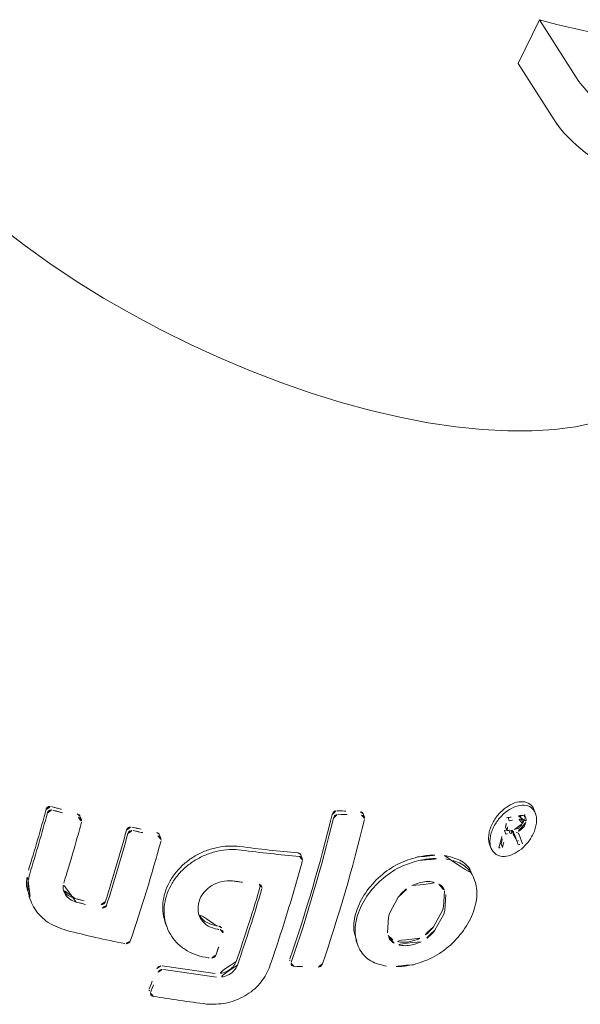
# Model space of a CAD drawing. Extents: x 5459245 to 5462690, y 5971016 to 5972523.
# Tile 113 of 136: x 5462451.5383 to 5462451.6219, y 5972213.1986 to 5972213.3453. Entities that reach past the tile are written whole.
import ezdxf

# ---------------------------------------------------------------- set-up
doc = ezdxf.new("R2010")
doc.units = 0
doc.layers.add('A_MAŁA ARCHITEKTURA', color=195, linetype='CONTINUOUS', lineweight=9)

# ---------------------------------------------------------------- blocks, each defined once
blk = doc.blocks.new('A$C43995eb0')
at = {"layer": 'A_MAŁA ARCHITEKTURA', "linetype": 'Continuous'}
for p, q in [((2309.51, -1012.66), (2309.89, -1012.25)), ((2304.99, -1012.57), (2304.62, -1012.98)), ((2308.73, -1013.49), (2309.1, -1013.08)), ((2308.75, -1013.87), (2308.78, -1013.56)), ((2308.78, -1013.56), (2309.1, -1013.08)), ((2309.58, -1013.54), (2309.2, -1013.95)), ((2306.84, -1013.86), (2306.46, -1014.27)), ((2308.85, -1014.74), (2309.2, -1014.36)), ((2309.02, -1014.97), (2309.36, -1014.61)), ((2309.2, -1014.36), (2309.36, -1014.61)), ((2309.35, -1015.52), (2309.73, -1015.11)), ((2311.34, -1015.07), (2311.71, -1014.66)), ((2307.39, -1015.94), (2307.72, -1015.58)), ((2308.83, -1015.64), (2309.21, -1015.23)), ((2312.17, -1016.58), (2312.55, -1016.17)), ((2317.94, -1016.15), (2317.56, -1016.56)), ((2321.81, -1019), (2323.99, -1018.05)), ((2323.99, -1018.05), (2324.55, -1017.95)), ((2324.55, -1017.95), (2327.3, -1018.02)), ((2321.44, -1019.41), (2323.61, -1018.46)), ((2323.61, -1018.46), (2324.17, -1018.36)), ((2324.17, -1018.36), (2326.92, -1018.43)), ((2331.4, -1022.93), (2331.17, -1023.83)), ((2328.15, -1025.18), (2325.39, -1025.12)), ((2328.71, -1025.08), (2328.15, -1025.18)), ((2330.87, -1024.14), (2328.71, -1025.08)), ((2334.05, -1027.75), (2334.43, -1027.34)), ((2317.08, -1035.03), (2316.7, -1035.44)), ((2326.77, -1040.47), (2326.39, -1040.89)), ((2347.94, -1044.23), (2350.51, -1051.78)), ((2348.32, -1043.82), (2350.89, -1051.37)), ((2344.67, -1054.21), (2345.04, -1053.8)), ((2204.84, -1056.61), (2199.41, -1065.89)), ((2212.09, -1056.45), (2206.65, -1065.73)), ((2333.69, -1060.59), (2333.31, -1061.01)), ((2206.65, -1065.73), (2199.41, -1065.89)), ((2336.63, -1072.4), (2336.25, -1072.81)), ((2350.37, -1074.11), (2350.75, -1073.7))]:
    blk.add_line(p, q, dxfattribs=at)
at = {"layer": 'A_MAŁA ARCHITEKTURA', "linetype": 'Continuous', "flags": 128}
for points in [[(2309.89, -1012.25), (2309.79, -1012.35), (2309.69, -1012.46), (2309.6, -1012.56), (2309.5, -1012.66), (2309.4, -1012.76), (2309.3, -1012.87), (2309.2, -1012.97), (2309.1, -1013.08)], [(2309.51, -1012.66), (2309.42, -1012.76), (2309.32, -1012.87), (2309.22, -1012.97), (2309.12, -1013.07), (2309.07, -1013.13)], [(2309.7, -1013.41), (2309.77, -1013.33), (2309.85, -1013.25), (2309.92, -1013.17), (2310, -1013.09), (2310.08, -1013.01), (2310.15, -1012.94), (2310.23, -1012.86), (2310.3, -1012.78)], [(2249.07, -1031.17), (2250.95, -1033.48), (2252.75, -1036.1), (2254.48, -1039.01), (2256.12, -1042.21), (2257.66, -1045.67), (2259.09, -1049.38), (2260.41, -1053.31), (2261.61, -1057.45), (2262.68, -1061.77), (2263.62, -1066.25), (2264.42, -1070.86), (2265.07, -1075.59), (2265.59, -1080.4), (2265.95, -1085.27), (2266.16, -1090.18), (2266.22, -1095.09), (2266.13, -1099.99), (2265.89, -1104.84), (2265.5, -1109.62), (2264.96, -1114.31), (2264.27, -1118.87), (2263.45, -1123.29)]]:
    blk.add_lwpolyline(points, dxfattribs=at)
at = {"layer": 'A_MAŁA ARCHITEKTURA', "linetype": 'Continuous'}
for centre, radius, start, end in [((2242.83, -1064.78), 85.19, 37.6241, 38.0743), ((2242.45, -1065.2), 85.19, 37.6241, 38.0743), ((2235.16, -1068.69), 89.44, 35.9884, 37.137), ((2236.03, -1068.19), 88.93, 36.276, 37.1002), ((2366.37, -1261.54), 252.36, 102.4348, 103.4828), ((2236.89, -1068.21), 89.65, 36.2243, 36.959), ((2364.8, -1257.43), 248.18, 102.4408, 102.9107), ((2236.7, -1068.51), 90.47, 36.1745, 36.5674), ((2365.18, -1257.02), 248.18, 102.4408, 102.9107), ((2236.91, -1069.44), 92.17, 36.0286, 36.1454), ((2236.94, -1069.28), 92.6, 35.8131, 36.145), ((2366.29, -1263.5), 254.43, 103.051, 103.3968), ((2366.67, -1263.08), 254.43, 103.051, 103.3968), ((2236, -1069.15), 90.86, 36.1749, 36.3675), ((2374.41, -1274.07), 245.91, 98.1857, 103.4112), ((2201.86, -1095.69), 152.66, 23.7173, 25.0253), ((2182.44, -1098.78), 148.69, 23.8309, 25.1726), ((2376.27, -1280.78), 248.01, 98.1922, 103.3714), ((2376.65, -1280.37), 248.01, 98.1922, 103.3714), ((2182.06, -1099.19), 148.69, 23.8309, 25.1726), ((2167.24, -1106.53), 171.88, 19.356, 22.2659), ((2167.62, -1106.11), 171.88, 19.356, 22.2659), ((2376.05, -1269.33), 229.18, 97.8048, 100.7986), ((2376.43, -1268.92), 229.18, 97.8048, 100.7986), ((2192.06, -1046.9), 22.19, 334.5026, 9.5538), ((2167.07, -1107.06), 177.45, 19.3707, 20.6538), ((2180.64, -1106.13), 183.05, 17.5642, 20.061), ((2102.59, -1085.09), 98.7, 11.2188, 23.7028), ((2376.05, -1261.33), 218.1, 98.0635, 98.9467), ((2175.42, -1106.33), 181.17, 19.3732, 19.4881), ((2170.42, -1107.46), 181.37, 19.3726, 19.4873), ((2170.8, -1107.05), 181.37, 19.3726, 19.4873), ((2188.61, -1048.32), 18.22, 332.9545, 356.5402), ((2374.62, -1239.69), 189.2, 96.007, 96.9833), ((2374.24, -1240.11), 189.2, 96.007, 96.9833), ((2383.16, -1294.04), 238.73, 98.1321, 101.8867), ((2153.14, -1113.19), 204.48, 13.0855, 15.5884), ((2140.23, -1115.33), 200.31, 14.4822, 15.5687), ((2140.6, -1114.92), 200.31, 14.4822, 15.5687), ((2385.8, -1305.64), 245.57, 99.2672, 101.8689), ((2385.43, -1306.05), 245.57, 99.2672, 101.8689), ((2145.8, -1114.9), 207.1, 13.0985, 14.1662), ((2146.18, -1114.48), 207.1, 13.0985, 14.1662), ((2387.55, -1312.47), 245.51, 99.6947, 101.8977), ((2130.78, -1117.6), 210.02, 11.0684, 12.1474), ((2131.16, -1117.19), 210.02, 11.0684, 12.1474), ((2387.77, -1315.06), 242.5, 99.7047, 101.9363), ((2388.15, -1314.65), 242.5, 99.7047, 101.9363)]:
    blk.add_arc(centre, radius, start, end, dxfattribs=at)
for points, knots in [([(2312.28, -1016.42), (2312.08, -1016.55), (2311.7, -1016.81), (2310.95, -1017.06), (2310.15, -1017.21), (2309.02, -1017.24), (2307.61, -1016.99), (2306.17, -1016.34), (2305.07, -1015.45), (2304.46, -1014.4), (2304.44, -1013.46), (2304.8, -1012.77), (2305.24, -1012.31), (2305.85, -1011.93), (2306.58, -1011.66), (2307.4, -1011.52), (2308.53, -1011.48), (2309.94, -1011.72), (2311.39, -1012.35), (2312.49, -1013.25), (2313.01, -1014.14), (2313.11, -1014.89), (2313.01, -1015.44), (2312.76, -1015.97), (2312.44, -1016.27), (2312.28, -1016.42)], [0, 0, 0, 0, 0.031344, 0.062532, 0.093803, 0.125143, 0.18746, 0.250059, 0.312384, 0.374662, 0.436777, 0.468112, 0.499312, 0.530623, 0.561946, 0.593296, 0.62481, 0.687375, 0.749906, 0.812436, 0.874735, 0.906014, 0.937359, 0.968627, 1, 1, 1, 1]), ([(2312.16, -1016.56), (2312.08, -1016.66), (2311.86, -1016.91), (2311.31, -1017.22), (2310.58, -1017.48), (2309.76, -1017.62), (2308.64, -1017.65), (2307.23, -1017.4), (2305.79, -1016.75), (2304.7, -1015.86), (2304.07, -1014.8), (2304.08, -1013.88), (2304.35, -1013.27), (2304.57, -1013.06), (2304.63, -1013)], [0, 0, 0, 0, 0.0364774, 0.0990774, 0.1619155, 0.2247117, 0.2872909, 0.4124163, 0.5374878, 0.6623745, 0.7869692, 0.9113589, 0.9738019, 1, 1, 1, 1]), ([(2305.86, -1013.99), (2305.88, -1013.96), (2305.95, -1013.87), (2306.16, -1013.75), (2306.35, -1013.7), (2306.45, -1013.67)], [0, 0, 0, 0, 0.187116, 0.59308, 1, 1, 1, 1]), ([(2306.46, -1014.69), (2306.37, -1014.56), (2306.18, -1014.3), (2306.04, -1013.95), (2306.13, -1013.67), (2306.3, -1013.49), (2306.53, -1013.34), (2306.73, -1013.29), (2306.83, -1013.26)], [0, 0, 0, 0, 0.250604, 0.499509, 0.62436, 0.749471, 0.874588, 1, 1, 1, 1]), ([(2306.45, -1013.67), (2306.54, -1013.65), (2306.73, -1013.62), (2307.02, -1013.62), (2307.22, -1013.64), (2307.31, -1013.67), (2307.32, -1013.67)], [0, 0, 0, 0, 0.323523, 0.648253, 0.972434, 1, 1, 1, 1]), ([(2307.16, -1013.69), (2307.11, -1013.71), (2306.99, -1013.74), (2306.85, -1013.83), (2306.77, -1013.94), (2306.73, -1014.11), (2306.79, -1014.32), (2306.9, -1014.48), (2306.95, -1014.55)], [0, 0, 0, 0, 0.125005, 0.249629, 0.374612, 0.499949, 0.749343, 1, 1, 1, 1]), ([(2306.83, -1013.26), (2306.92, -1013.24), (2307.1, -1013.21), (2307.39, -1013.21), (2307.68, -1013.25), (2308.03, -1013.35), (2308.41, -1013.56), (2308.64, -1013.77), (2308.75, -1013.87)], [0, 0, 0, 0, 0.124959, 0.250384, 0.375597, 0.500572, 0.749726, 1, 1, 1, 1]), ([(2308.53, -1014.3), (2308.46, -1014.21), (2308.32, -1014.04), (2308.08, -1013.84), (2307.83, -1013.72), (2307.61, -1013.67), (2307.38, -1013.65), (2307.24, -1013.68), (2307.16, -1013.69)], [0, 0, 0, 0, 0.250609, 0.497863, 0.622976, 0.748938, 0.87435, 1, 1, 1, 1]), ([(2309.7, -1013.41), (2309.56, -1013.55), (2309.35, -1013.78), (2309.16, -1014.11), (2309.19, -1014.28), (2309.2, -1014.36)], [0, 0, 0, 0, 0.5016404, 0.769801, 1, 1, 1, 1]), ([(2306.46, -1014.28), (2306.44, -1014.3), (2306.39, -1014.37), (2306.35, -1014.47), (2306.38, -1014.55), (2306.39, -1014.59)], [0, 0, 0, 0, 0.286843, 0.674905, 1, 1, 1, 1]), ([(2309.21, -1013.95), (2309.11, -1014.06), (2308.94, -1014.23), (2308.78, -1014.52), (2308.81, -1014.69), (2308.83, -1014.78)], [0, 0, 0, 0, 0.415426, 0.729977, 1, 1, 1, 1]), ([(2317.1, -1021.42), (2316.89, -1020.61), (2316.47, -1019), (2317.22, -1016.77), (2319.01, -1015.04), (2321.74, -1014.06), (2324.99, -1014.02), (2328.26, -1014.84), (2331.23, -1016.39), (2332.62, -1017.82), (2333.32, -1018.53)], [0, 0, 0, 0, 0.125047, 0.249774, 0.37459, 0.499526, 0.624535, 0.74948, 0.874322, 1, 1, 1, 1]), ([(2316.72, -1021.83), (2316.52, -1021.03), (2316.13, -1019.44), (2316.57, -1017.59), (2317.43, -1016.85), (2317.66, -1016.66)], [0, 0, 0, 0, 0.423698, 0.846808, 1, 1, 1, 1]), ([(2327.3, -1018.02), (2327.75, -1018.12), (2328.65, -1018.32), (2329.39, -1018.81), (2329.76, -1019.06)], [0, 0, 0, 0, 0.499852, 1, 1, 1, 1]), ([(2320.9, -1020.63), (2320.94, -1020.31), (2321.02, -1019.68), (2321.55, -1019.22), (2321.81, -1019)], [0, 0, 0, 0, 0.500147, 1, 1, 1, 1]), ([(2326.92, -1018.43), (2327.37, -1018.53), (2328.27, -1018.73), (2329.01, -1019.22), (2329.38, -1019.47)], [0, 0, 0, 0, 0.499852, 1, 1, 1, 1]), ([(2329.38, -1019.47), (2329.68, -1019.72), (2330.28, -1020.23), (2330.91, -1021.1), (2331.33, -1022.02), (2331.38, -1022.63), (2331.4, -1022.93)], [0, 0, 0, 0, 0.250886, 0.500258, 0.750421, 1, 1, 1, 1]), ([(2329.76, -1019.06), (2330.06, -1019.31), (2330.65, -1019.81), (2331.28, -1020.69), (2331.7, -1021.61), (2331.75, -1022.22), (2331.78, -1022.52)], [0, 0, 0, 0, 0.250886, 0.500258, 0.750421, 1, 1, 1, 1]), ([(2333.32, -1018.53), (2333.75, -1019.09), (2334.59, -1020.2), (2335.09, -1021.4), (2335.34, -1021.99)], [0, 0, 0, 0, 0.5, 1, 1, 1, 1]), ([(2322.92, -1024.09), (2322.63, -1023.84), (2322.03, -1023.33), (2321.4, -1022.46), (2320.98, -1021.54), (2320.93, -1020.93), (2320.9, -1020.63)], [0, 0, 0, 0, 0.250882, 0.500254, 0.750417, 1, 1, 1, 1]), ([(2318.75, -1025.28), (2318.33, -1024.72), (2317.48, -1023.59), (2316.98, -1022.41), (2316.72, -1021.83)], [0, 0, 0, 0, 0.4998, 1, 1, 1, 1]), ([(2319.13, -1024.87), (2318.7, -1024.31), (2317.86, -1023.18), (2317.35, -1022), (2317.1, -1021.42)], [0, 0, 0, 0, 0.5, 1, 1, 1, 1]), ([(2335.34, -1021.99), (2335.54, -1022.81), (2335.94, -1024.45), (2335.14, -1026.72), (2333.33, -1028.47), (2330.61, -1029.45), (2327.39, -1029.48), (2324.15, -1028.63), (2321.2, -1027.05), (2319.82, -1025.6), (2319.13, -1024.87)], [0, 0, 0, 0, 0.125016, 0.249824, 0.374684, 0.499623, 0.624623, 0.749538, 0.874347, 1, 1, 1, 1]), ([(2331.78, -1022.52), (2331.74, -1022.84), (2331.65, -1023.48), (2331.13, -1023.92), (2330.87, -1024.14)], [0, 0, 0, 0, 0.500457, 1, 1, 1, 1]), ([(2333.96, -1027.66), (2333.6, -1028.05), (2332.71, -1029.05), (2330.21, -1029.84), (2327.02, -1029.89), (2323.77, -1029.04), (2320.82, -1027.46), (2319.44, -1026.01), (2318.75, -1025.28)], [0, 0, 0, 0, 0.113745, 0.29082, 0.467981, 0.645022, 0.821913, 1, 1, 1, 1]), ([(2325.39, -1025.12), (2324.94, -1025.02), (2324.04, -1024.83), (2323.3, -1024.34), (2322.92, -1024.09)], [0, 0, 0, 0, 0.499568, 1, 1, 1, 1]), ([(2339.4, -1030.66), (2339.43, -1030.66), (2339.51, -1030.65), (2339.66, -1030.68), (2339.86, -1030.75), (2340.07, -1030.91), (2340.15, -1031.04), (2340.19, -1031.11)], [0, 0, 0, 0, 0.125404, 0.250614, 0.50014, 0.749775, 1, 1, 1, 1]), ([(2316.63, -1035.94), (2316.61, -1035.87), (2316.57, -1035.77), (2316.59, -1035.63), (2316.63, -1035.53), (2316.67, -1035.47), (2316.7, -1035.44), (2316.7, -1035.44)], [0, 0, 0, 0, 0.396589, 0.596186, 0.795226, 0.994299, 1, 1, 1, 1]), ([(2317.01, -1035.53), (2316.98, -1035.46), (2316.95, -1035.35), (2316.97, -1035.21), (2317.01, -1035.12), (2317.07, -1035.03), (2317.18, -1034.93), (2317.3, -1034.89), (2317.37, -1034.86)], [0, 0, 0, 0, 0.249137, 0.374523, 0.499561, 0.624866, 0.750155, 1, 1, 1, 1]), ([(2341.19, -1035.17), (2341.17, -1035.19), (2341.11, -1035.27), (2341.01, -1035.29), (2340.94, -1035.31)], [0, 0, 0, 0, 0.320417, 1, 1, 1, 1]), ([(2341.63, -1034.28), (2341.65, -1034.35), (2341.69, -1034.5), (2341.65, -1034.69), (2341.52, -1034.84), (2341.38, -1034.88), (2341.31, -1034.9)], [0, 0, 0, 0, 0.249767, 0.499596, 0.749427, 1, 1, 1, 1]), ([(2343.55, -1037.45), (2341.8, -1037.7), (2338.26, -1038.21), (2332.75, -1039.17), (2328.96, -1039.93), (2327.05, -1040.32)], [0, 0, 0, 0, 0.3296796, 0.6630085, 1, 1, 1, 1]), ([(2343.55, -1037.45), (2344.45, -1037.43), (2346.24, -1037.4), (2348.98, -1038.67), (2351.31, -1040.71), (2352.16, -1042.46), (2352.59, -1043.34)], [0, 0, 0, 0, 0.250055, 0.49988, 0.74921, 1, 1, 1, 1]), ([(2318.92, -1039.5), (2318.84, -1039.51), (2318.67, -1039.53), (2318.42, -1039.46), (2318.2, -1039.31), (2318.12, -1039.18), (2318.07, -1039.11)], [0, 0, 0, 0, 0.249732, 0.499623, 0.749453, 1, 1, 1, 1]), ([(2319.3, -1039.09), (2319.21, -1039.1), (2319.05, -1039.12), (2318.79, -1039.04), (2318.57, -1038.9), (2318.49, -1038.77), (2318.45, -1038.7)], [0, 0, 0, 0, 0.249732, 0.499623, 0.749453, 1, 1, 1, 1]), ([(2326.31, -1041.4), (2326.29, -1041.33), (2326.25, -1041.18), (2326.29, -1041), (2326.37, -1040.92), (2326.4, -1040.89)], [0, 0, 0, 0, 0.397277, 0.794658, 1, 1, 1, 1]), ([(2326.69, -1040.99), (2326.67, -1040.91), (2326.63, -1040.77), (2326.69, -1040.56), (2326.83, -1040.39), (2326.98, -1040.34), (2327.05, -1040.32)], [0, 0, 0, 0, 0.24974, 0.499545, 0.749445, 1, 1, 1, 1]), ([(2344.93, -1042.27), (2345.23, -1042.27), (2345.82, -1042.26), (2346.74, -1042.68), (2347.51, -1043.36), (2347.8, -1043.94), (2347.94, -1044.23)], [0, 0, 0, 0, 0.250003, 0.499804, 0.749423, 1, 1, 1, 1]), ([(2345.31, -1041.86), (2345.61, -1041.86), (2346.2, -1041.85), (2347.12, -1042.27), (2347.89, -1042.95), (2348.18, -1043.53), (2348.32, -1043.82)], [0, 0, 0, 0, 0.250626, 0.499785, 0.749162, 1, 1, 1, 1]), ([(2333.12, -1044.46), (2333.1, -1044.39), (2333.07, -1044.24), (2333.13, -1044.03), (2333.27, -1043.86), (2333.42, -1043.82), (2333.49, -1043.79)], [0, 0, 0, 0, 0.249727, 0.499548, 0.749433, 1, 1, 1, 1]), ([(2341.78, -1046.55), (2341.76, -1046.47), (2341.72, -1046.32), (2341.79, -1046.11), (2341.92, -1045.95), (2342.06, -1045.91), (2342.13, -1045.89)], [0, 0, 0, 0, 0.249727, 0.499554, 0.749429, 1, 1, 1, 1]), ([(2345.46, -1045.39), (2345.53, -1045.39), (2345.68, -1045.39), (2345.91, -1045.49), (2346.11, -1045.66), (2346.18, -1045.81), (2346.21, -1045.89)], [0, 0, 0, 0, 0.249729, 0.499554, 0.749429, 1, 1, 1, 1]), ([(2346.33, -1046.23), (2346.49, -1046.78), (2346.81, -1047.87), (2346.87, -1049.53), (2346.61, -1051.1), (2346.02, -1052.55), (2345.12, -1053.8), (2343.95, -1054.83), (2342.56, -1055.58), (2340.99, -1056.02), (2339.32, -1056.15), (2337.59, -1055.95), (2335.88, -1055.44), (2334.25, -1054.62), (2332.77, -1053.54), (2331.5, -1052.23), (2330.46, -1050.76), (2330.01, -1049.69), (2329.79, -1049.15)], [0, 0, 0, 0, 0.062657, 0.12507, 0.187617, 0.250021, 0.312492, 0.374914, 0.437338, 0.499807, 0.562212, 0.624753, 0.687165, 0.749808, 0.812515, 0.874884, 0.93726, 1, 1, 1, 1]), ([(2341.9, -1046.89), (2342.01, -1047.39), (2342.24, -1048.38), (2341.82, -1049.77), (2340.88, -1050.8), (2339.53, -1051.36), (2337.97, -1051.32), (2336.46, -1050.72), (2335.17, -1049.63), (2334.71, -1048.67), (2334.48, -1048.2)], [0, 0, 0, 0, 0.125363, 0.250002, 0.37487, 0.499739, 0.624391, 0.749729, 0.874846, 1, 1, 1, 1]), ([(2341.52, -1047.3), (2341.63, -1047.79), (2341.85, -1048.78), (2341.56, -1049.99), (2341.06, -1050.47), (2340.89, -1050.63)], [0, 0, 0, 0, 0.399649, 0.79898, 1, 1, 1, 1]), ([(2341.4, -1046.96), (2341.38, -1046.88), (2341.35, -1046.73), (2341.39, -1046.55), (2341.47, -1046.48), (2341.49, -1046.45)], [0, 0, 0, 0, 0.3967649, 0.7936893, 1, 1, 1, 1]), ([(2344.66, -1054.21), (2344.3, -1054.55), (2343.57, -1055.26), (2342.18, -1055.98), (2340.62, -1056.44), (2338.94, -1056.56), (2337.21, -1056.36), (2335.5, -1055.85), (2333.88, -1055.04), (2332.4, -1053.96), (2331.13, -1052.65), (2330.08, -1051.17), (2329.63, -1050.1), (2329.41, -1049.56)], [0, 0, 0, 0, 0.088296, 0.179498, 0.270425, 0.361803, 0.452666, 0.544007, 0.635053, 0.726145, 0.817449, 0.908317, 1, 1, 1, 1]), ([(2351.24, -1052.31), (2351.16, -1052.31), (2351.02, -1052.3), (2350.8, -1052.19), (2350.61, -1052.01), (2350.55, -1051.86), (2350.51, -1051.78)], [0, 0, 0, 0, 0.249732, 0.499563, 0.749427, 1, 1, 1, 1]), ([(2351.61, -1051.89), (2351.54, -1051.89), (2351.39, -1051.89), (2351.17, -1051.78), (2350.99, -1051.6), (2350.92, -1051.45), (2350.89, -1051.37)], [0, 0, 0, 0, 0.249732, 0.499563, 0.749427, 1, 1, 1, 1]), ([(2354.69, -1051.8), (2354.67, -1051.83), (2354.61, -1051.91), (2354.51, -1051.93), (2354.44, -1051.94)], [0, 0, 0, 0, 0.326096, 1, 1, 1, 1]), ([(2355.16, -1050.89), (2355.18, -1050.96), (2355.21, -1051.12), (2355.15, -1051.33), (2355.02, -1051.48), (2354.88, -1051.51), (2354.82, -1051.53)], [0, 0, 0, 0, 0.249706, 0.499533, 0.749438, 1, 1, 1, 1]), ([(2349.39, -1057.71), (2349.46, -1057.71), (2349.61, -1057.7), (2349.83, -1057.82), (2350.02, -1058), (2350.08, -1058.16), (2350.11, -1058.24)], [0, 0, 0, 0, 0.249698, 0.499539, 0.74943, 1, 1, 1, 1]), ([(2333.56, -1061.16), (2333.55, -1061.07), (2333.52, -1060.91), (2333.6, -1060.68), (2333.76, -1060.5), (2333.91, -1060.45), (2333.98, -1060.43)], [0, 0, 0, 0, 0.249697, 0.499554, 0.749427, 1, 1, 1, 1]), ([(2333.18, -1061.57), (2333.17, -1061.49), (2333.15, -1061.32), (2333.21, -1061.12), (2333.29, -1061.04), (2333.32, -1061.01)], [0, 0, 0, 0, 0.396788, 0.793832, 1, 1, 1, 1]), ([(2346.26, -1063.27), (2346.3, -1063.27), (2346.37, -1063.26), (2346.52, -1063.29), (2346.71, -1063.38), (2346.89, -1063.56), (2346.95, -1063.72), (2346.98, -1063.8)], [0, 0, 0, 0, 0.125396, 0.250607, 0.500138, 0.749752, 1, 1, 1, 1]), ([(2335.3, -1065.32), (2335.22, -1065.32), (2335.1, -1065.34), (2334.94, -1065.29), (2334.79, -1065.21), (2334.63, -1065.06), (2334.58, -1064.9), (2334.55, -1064.82)], [0, 0, 0, 0, 0.249434, 0.374986, 0.500178, 0.749768, 1, 1, 1, 1]), ([(2345.88, -1063.68), (2345.92, -1063.68), (2345.99, -1063.67), (2346.15, -1063.7), (2346.33, -1063.79), (2346.51, -1063.97), (2346.57, -1064.13), (2346.6, -1064.21)], [0, 0, 0, 0, 0.125396, 0.250607, 0.500138, 0.749752, 1, 1, 1, 1]), ([(2334.92, -1065.73), (2334.84, -1065.74), (2334.72, -1065.75), (2334.56, -1065.7), (2334.42, -1065.62), (2334.26, -1065.47), (2334.2, -1065.31), (2334.17, -1065.24)], [0, 0, 0, 0, 0.249434, 0.374986, 0.500178, 0.749768, 1, 1, 1, 1]), ([(2347.89, -1067.55), (2347.93, -1067.88), (2348.01, -1068.55), (2347.69, -1069.48), (2347.18, -1070.05), (2346.65, -1070.35), (2346.35, -1070.42), (2346.21, -1070.46)], [0, 0, 0, 0, 0.250366, 0.499308, 0.748473, 0.873948, 1, 1, 1, 1]), ([(2347.51, -1067.96), (2347.55, -1068.29), (2347.63, -1068.95), (2347.39, -1069.77), (2347.06, -1070.09), (2346.95, -1070.2)], [0, 0, 0, 0, 0.396956, 0.793616, 1, 1, 1, 1]), ([(2352.32, -1066.89), (2352.45, -1067.89), (2352.7, -1069.88), (2351.74, -1072.67), (2350.18, -1074.39), (2348.61, -1075.3), (2347.72, -1075.51), (2347.27, -1075.62)], [0, 0, 0, 0, 0.249793, 0.499376, 0.748511, 0.873967, 1, 1, 1, 1]), ([(2336.48, -1072.99), (2336.47, -1072.91), (2336.45, -1072.74), (2336.54, -1072.5), (2336.7, -1072.31), (2336.86, -1072.25), (2336.93, -1072.23)], [0, 0, 0, 0, 0.249782, 0.499668, 0.749468, 1, 1, 1, 1]), ([(2336.1, -1073.4), (2336.09, -1073.32), (2336.08, -1073.15), (2336.14, -1072.94), (2336.23, -1072.85), (2336.26, -1072.82)], [0, 0, 0, 0, 0.394737, 0.789639, 1, 1, 1, 1]), ([(2350.26, -1074.02), (2349.99, -1074.36), (2349.43, -1075.07), (2348.22, -1075.7), (2347.34, -1075.92), (2346.89, -1076.03)], [0, 0, 0, 0, 0.321921, 0.65981, 1, 1, 1, 1]), ([(2337.62, -1077.8), (2337.58, -1077.81), (2337.5, -1077.82), (2337.38, -1077.81), (2337.26, -1077.77), (2337.15, -1077.7), (2337.06, -1077.62), (2336.96, -1077.48), (2336.92, -1077.36), (2336.9, -1077.28)], [0, 0, 0, 0, 0.125126, 0.250028, 0.375078, 0.500238, 0.624777, 0.750558, 1, 1, 1, 1]), ([(2337.99, -1077.39), (2337.96, -1077.4), (2337.88, -1077.41), (2337.76, -1077.4), (2337.64, -1077.36), (2337.53, -1077.29), (2337.44, -1077.21), (2337.34, -1077.07), (2337.3, -1076.95), (2337.27, -1076.87)], [0, 0, 0, 0, 0.12513, 0.250034, 0.375272, 0.500235, 0.625314, 0.750552, 1, 1, 1, 1])]:
    blk.add_open_spline(points, degree=3, knots=knots, dxfattribs=at)

msp = doc.modelspace()

# ---------------------------------------------------------------- block references
at = {"layer": 'A_MAŁA ARCHITEKTURA', "xscale": 0.001, "yscale": 0.001, "zscale": 0.001, "rotation": 242.9301705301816}
msp.add_blockref('A$C43995eb0', (5462453.5658, 5972214.81866), dxfattribs=at)

doc.saveas('drawing.dxf')
